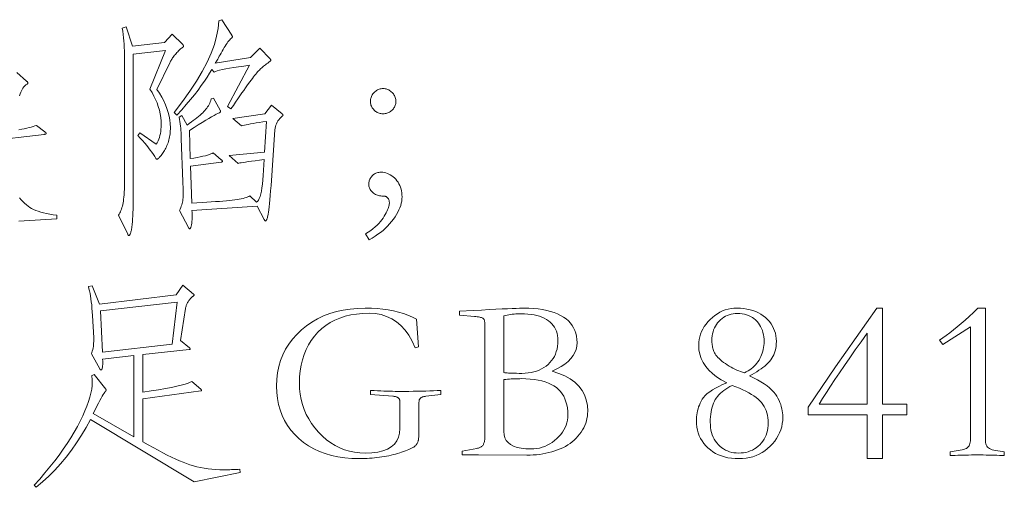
# Model space of a CAD drawing. Extents: x 0 to 1189, y 0 to 841.
# Tile 21 of 129: x 62 to 84, y 75 to 86. Entities that reach past the tile are written whole.
import ezdxf

# ---------------------------------------------------------------- set-up
doc = ezdxf.new("R2010")
doc.units = 0

msp = doc.modelspace()

# ---------------------------------------------------------------- linework, layer by layer
at = {"color": 7, "lineweight": 13}
for points in [[(65.406, 85.511), (65.644, 85.268), (65.648, 85.264), (65.652, 85.26), (65.655, 85.256), (65.658, 85.252), (65.66, 85.249), (65.662, 85.245), (65.663, 85.242), (65.664, 85.239), (65.665, 85.236), (65.665, 85.233), (65.665, 85.231), (65.665, 85.228), (65.664, 85.226), (65.663, 85.223), (65.661, 85.221), (65.659, 85.219), (65.657, 85.216), (65.655, 85.214), (65.652, 85.212), (65.649, 85.21), (65.632, 85.198), (65.615, 85.185), (65.598, 85.171), (65.581, 85.156), (65.564, 85.14), (65.547, 85.123), (65.53, 85.105), (65.512, 85.086), (65.495, 85.067), (65.478, 85.046), (65.461, 85.025), (65.445, 85.004), (65.43, 84.984), (65.415, 84.964), (65.402, 84.944), (65.389, 84.925), (65.378, 84.906), (65.367, 84.887), (65.357, 84.869), (65.348, 84.851), (65.053, 84.244), (65.112, 84.157), (65.165, 84.07), (65.212, 83.983), (65.252, 83.896), (65.286, 83.809), (65.314, 83.722), (65.336, 83.635), (65.352, 83.548), (65.361, 83.46), (65.364, 83.373), (65.364, 83.336), (65.362, 83.3), (65.359, 83.264), (65.355, 83.229), (65.35, 83.194), (65.344, 83.159), (65.337, 83.126), (65.329, 83.092), (65.319, 83.059), (65.309, 83.027), (65.297, 82.995), (65.285, 82.964), (65.273, 82.935), (65.259, 82.906), (65.245, 82.879), (65.231, 82.853), (65.216, 82.827), (65.2, 82.803), (65.183, 82.78), (65.166, 82.758), (65.15, 82.737), (65.134, 82.719), (65.12, 82.702), (65.108, 82.688), (65.096, 82.676), (65.086, 82.667), (65.078, 82.659), (65.071, 82.654), (65.065, 82.65), (65.061, 82.649), (65.057, 82.65), (65.054, 82.65), (65.05, 82.651), (65.047, 82.653), (65.044, 82.655), (65.041, 82.657), (65.039, 82.66), (65.036, 82.663), (65.034, 82.666), (65.032, 82.67), (65.005, 82.716), (64.975, 82.762), (64.941, 82.811), (64.905, 82.86), (64.865, 82.912), (64.823, 82.965), (64.777, 83.02), (64.728, 83.076), (64.675, 83.134), (64.62, 83.193), (64.667, 83.251), (65.042, 82.992), (65.063, 83.029), (65.082, 83.068), (65.099, 83.108), (65.113, 83.15), (65.125, 83.193), (65.135, 83.238), (65.143, 83.285), (65.149, 83.334), (65.152, 83.384), (65.153, 83.436), (65.151, 83.522), (65.143, 83.607), (65.13, 83.691), (65.112, 83.774), (65.088, 83.856), (65.06, 83.936), (65.026, 84.016), (64.988, 84.095), (64.944, 84.172), (64.894, 84.249), (65.248, 85.136), (64.514, 85.051), (64.514, 81.826), (64.514, 81.754), (64.514, 81.685), (64.513, 81.619), (64.512, 81.557), (64.51, 81.498), (64.509, 81.442), (64.507, 81.39), (64.504, 81.341), (64.501, 81.295), (64.498, 81.253), (64.495, 81.214), (64.492, 81.177), (64.488, 81.143), (64.485, 81.112), (64.481, 81.083), (64.477, 81.057), (64.472, 81.033), (64.468, 81.012), (64.464, 80.994), (64.459, 80.979), (64.454, 80.965), (64.45, 80.953), (64.445, 80.942), (64.441, 80.933), (64.437, 80.925), (64.433, 80.919), (64.43, 80.914), (64.426, 80.91), (64.423, 80.908), (64.419, 80.907), (64.416, 80.908), (64.413, 80.909), (64.41, 80.91), (64.407, 80.912), (64.403, 80.915), (64.4, 80.919), (64.397, 80.923), (64.394, 80.928), (64.391, 80.933), (64.388, 80.939), (64.176, 81.372), (64.193, 81.397), (64.208, 81.424), (64.222, 81.452), (64.235, 81.482), (64.247, 81.514), (64.258, 81.547), (64.268, 81.582), (64.276, 81.618), (64.284, 81.657), (64.29, 81.696), (64.295, 81.74), (64.3, 81.788), (64.305, 81.841), (64.309, 81.9), (64.312, 81.964), (64.314, 82.033), (64.316, 82.106), (64.318, 82.186), (64.319, 82.27), (64.319, 82.359), (64.319, 84.898), (64.318, 84.975), (64.317, 85.051), (64.314, 85.128), (64.311, 85.203), (64.306, 85.278), (64.3, 85.353), (64.293, 85.427), (64.285, 85.501), (64.276, 85.575), (64.266, 85.648), (64.356, 85.674), (64.498, 85.236), (65.227, 85.315)], [(67.407, 85.189), (67.64, 84.946), (67.643, 84.943), (67.645, 84.939), (67.648, 84.936), (67.65, 84.933), (67.651, 84.93), (67.653, 84.927), (67.654, 84.924), (67.655, 84.92), (67.655, 84.917), (67.655, 84.914), (67.655, 84.911), (67.655, 84.908), (67.654, 84.905), (67.653, 84.902), (67.651, 84.9), (67.65, 84.897), (67.648, 84.894), (67.645, 84.892), (67.643, 84.89), (67.64, 84.888), (67.612, 84.868), (67.585, 84.848), (67.559, 84.829), (67.535, 84.81), (67.512, 84.792), (67.489, 84.774), (67.468, 84.756), (67.449, 84.739), (67.43, 84.722), (67.413, 84.706), (67.395, 84.688), (67.376, 84.668), (67.356, 84.645), (67.334, 84.621), (67.312, 84.593), (67.287, 84.564), (67.262, 84.531), (67.235, 84.497), (67.207, 84.46), (67.178, 84.42), (67.146, 84.378), (67.112, 84.331), (67.076, 84.279), (67.037, 84.224), (66.995, 84.164), (66.951, 84.1), (66.904, 84.031), (66.854, 83.958), (66.802, 83.881), (66.747, 83.8), (66.668, 83.858), (67.17, 84.798), (67.039, 84.78), (66.919, 84.763), (66.811, 84.746), (66.714, 84.729), (66.627, 84.713), (66.552, 84.698), (66.488, 84.683), (66.435, 84.668), (66.393, 84.653), (66.362, 84.64), (66.309, 84.703), (66.259, 84.616), (66.203, 84.526), (66.14, 84.431), (66.07, 84.333), (65.994, 84.23), (65.911, 84.124), (65.821, 84.013), (65.725, 83.899), (65.622, 83.78), (65.512, 83.658), (65.449, 83.721), (65.639, 83.967), (65.809, 84.205), (65.959, 84.435), (66.091, 84.656), (66.202, 84.869), (66.294, 85.074), (66.367, 85.271), (66.42, 85.459), (66.454, 85.639), (66.468, 85.811), (66.541, 85.838), (66.763, 85.484), (66.766, 85.48), (66.769, 85.476), (66.771, 85.472), (66.773, 85.469), (66.775, 85.465), (66.777, 85.462), (66.778, 85.458), (66.778, 85.455), (66.779, 85.453), (66.779, 85.45), (66.779, 85.447), (66.778, 85.444), (66.777, 85.441), (66.776, 85.438), (66.774, 85.435), (66.771, 85.431), (66.769, 85.427), (66.766, 85.424), (66.762, 85.42), (66.758, 85.416), (66.739, 85.398), (66.719, 85.378), (66.699, 85.355), (66.678, 85.33), (66.657, 85.301), (66.635, 85.27), (66.613, 85.236), (66.591, 85.199), (66.568, 85.16), (66.544, 85.117), (66.521, 85.075), (66.5, 85.036), (66.48, 85.001), (66.462, 84.969), (66.446, 84.94), (66.431, 84.914), (66.418, 84.892), (66.406, 84.873), (66.397, 84.858), (66.388, 84.845), (67.191, 84.977)], [(70.221, 84.265), (70.244, 84.264), (70.266, 84.261), (70.288, 84.257), (70.309, 84.251), (70.33, 84.243), (70.35, 84.233), (70.369, 84.222), (70.388, 84.209), (70.406, 84.194), (70.424, 84.178), (70.441, 84.16), (70.456, 84.141), (70.469, 84.122), (70.48, 84.103), (70.49, 84.083), (70.497, 84.062), (70.503, 84.04), (70.508, 84.018), (70.51, 83.995), (70.511, 83.972), (70.51, 83.948), (70.508, 83.926), (70.503, 83.904), (70.497, 83.883), (70.49, 83.862), (70.48, 83.842), (70.469, 83.824), (70.456, 83.805), (70.441, 83.788), (70.424, 83.771), (70.406, 83.756), (70.388, 83.742), (70.369, 83.729), (70.349, 83.719), (70.329, 83.71), (70.308, 83.702), (70.287, 83.697), (70.265, 83.693), (70.242, 83.69), (70.218, 83.689), (70.195, 83.69), (70.172, 83.693), (70.15, 83.697), (70.129, 83.703), (70.108, 83.71), (70.088, 83.72), (70.069, 83.731), (70.05, 83.743), (70.032, 83.758), (70.015, 83.774), (69.999, 83.791), (69.985, 83.809), (69.972, 83.827), (69.961, 83.846), (69.952, 83.866), (69.944, 83.887), (69.938, 83.908), (69.934, 83.929), (69.931, 83.951), (69.931, 83.974), (69.931, 83.997), (69.934, 84.02), (69.938, 84.041), (69.945, 84.063), (69.952, 84.083), (69.962, 84.103), (69.973, 84.123), (69.986, 84.142), (70.001, 84.16), (70.018, 84.178), (70.035, 84.194), (70.054, 84.209), (70.073, 84.222), (70.092, 84.233), (70.112, 84.243), (70.133, 84.251), (70.154, 84.257), (70.176, 84.261), (70.198, 84.264)], [(67.671, 83.885), (67.914, 83.684), (67.918, 83.681), (67.922, 83.678), (67.925, 83.675), (67.928, 83.672), (67.93, 83.669), (67.932, 83.667), (67.933, 83.664), (67.934, 83.662), (67.935, 83.66), (67.935, 83.658), (67.935, 83.655), (67.934, 83.653), (67.933, 83.651), (67.932, 83.648), (67.93, 83.646), (67.928, 83.643), (67.925, 83.64), (67.922, 83.637), (67.918, 83.634), (67.914, 83.631), (67.886, 83.607), (67.86, 83.582), (67.837, 83.554), (67.817, 83.526), (67.799, 83.495), (67.784, 83.463), (67.772, 83.43), (67.762, 83.395), (67.755, 83.358), (67.75, 83.32), (67.661, 82.048), (67.651, 81.929), (67.642, 81.821), (67.634, 81.724), (67.626, 81.637), (67.618, 81.561), (67.61, 81.494), (67.603, 81.439), (67.596, 81.394), (67.59, 81.359), (67.584, 81.335), (67.578, 81.317), (67.573, 81.301), (67.568, 81.286), (67.563, 81.274), (67.558, 81.264), (67.554, 81.255), (67.55, 81.248), (67.546, 81.244), (67.543, 81.241), (67.539, 81.24), (67.536, 81.24), (67.533, 81.241), (67.53, 81.243), (67.527, 81.245), (67.523, 81.248), (67.52, 81.251), (67.517, 81.255), (67.514, 81.26), (67.511, 81.265), (67.508, 81.271), (67.344, 81.578), (65.855, 81.483), (65.857, 81.433), (65.858, 81.386), (65.859, 81.343), (65.859, 81.304), (65.858, 81.268), (65.856, 81.236), (65.854, 81.207), (65.852, 81.182), (65.849, 81.16), (65.845, 81.142), (65.84, 81.127), (65.836, 81.113), (65.832, 81.1), (65.829, 81.09), (65.825, 81.081), (65.821, 81.073), (65.818, 81.068), (65.814, 81.064), (65.811, 81.061), (65.808, 81.06), (65.805, 81.061), (65.801, 81.062), (65.798, 81.063), (65.795, 81.065), (65.792, 81.068), (65.789, 81.072), (65.786, 81.076), (65.782, 81.081), (65.779, 81.086), (65.776, 81.092), (65.57, 81.483), (65.586, 81.514), (65.601, 81.546), (65.613, 81.578), (65.624, 81.609), (65.633, 81.641), (65.641, 81.673), (65.647, 81.704), (65.651, 81.736), (65.654, 81.768), (65.655, 81.799), (65.655, 81.831), (65.654, 81.864), (65.654, 81.897), (65.654, 81.93), (65.653, 81.964), (65.653, 81.999), (65.652, 82.034), (65.651, 82.07), (65.65, 82.106), (65.649, 82.143), (65.612, 83.119), (65.612, 83.165), (65.61, 83.212), (65.608, 83.259), (65.605, 83.308), (65.6, 83.357), (65.595, 83.407), (65.589, 83.458), (65.582, 83.509), (65.574, 83.562), (65.565, 83.615), (65.623, 83.647), (65.744, 83.431), (65.795, 83.467), (65.842, 83.502), (65.887, 83.536), (65.93, 83.569), (65.969, 83.6), (66.006, 83.63), (66.041, 83.66), (66.072, 83.687), (66.101, 83.714), (66.127, 83.739), (66.151, 83.765), (66.173, 83.791), (66.194, 83.817), (66.213, 83.845), (66.231, 83.873), (66.246, 83.903), (66.261, 83.933), (66.273, 83.963), (66.284, 83.995), (66.293, 84.027), (66.351, 84.048), (66.499, 83.774), (66.501, 83.77), (66.503, 83.766), (66.505, 83.762), (66.506, 83.758), (66.507, 83.755), (66.508, 83.751), (66.509, 83.748), (66.509, 83.745), (66.51, 83.742), (66.51, 83.739), (66.509, 83.737), (66.509, 83.734), (66.507, 83.731), (66.505, 83.728), (66.502, 83.726), (66.498, 83.723), (66.494, 83.72), (66.49, 83.717), (66.484, 83.714), (66.478, 83.71), (66.448, 83.697), (66.409, 83.677), (66.361, 83.652), (66.306, 83.621), (66.242, 83.584), (66.17, 83.541), (66.089, 83.492), (66, 83.437), (65.903, 83.376), (65.797, 83.309), (65.818, 82.665), (65.9, 82.679), (65.976, 82.692), (66.045, 82.706), (66.107, 82.719), (66.163, 82.732), (66.212, 82.746), (66.254, 82.759), (66.29, 82.772), (66.319, 82.784), (66.341, 82.797), (66.526, 82.639), (66.532, 82.634), (66.537, 82.629), (66.542, 82.624), (66.546, 82.62), (66.549, 82.616), (66.552, 82.613), (66.554, 82.61), (66.556, 82.607), (66.557, 82.604), (66.557, 82.602), (66.557, 82.6), (66.556, 82.598), (66.554, 82.596), (66.552, 82.594), (66.549, 82.593), (66.546, 82.591), (66.542, 82.59), (66.537, 82.588), (66.532, 82.587), (66.526, 82.586), (65.824, 82.491), (65.85, 81.646), (65.971, 81.654), (66.086, 81.661), (66.195, 81.668), (66.297, 81.675), (66.392, 81.682), (66.482, 81.689), (66.564, 81.695), (66.641, 81.702), (66.71, 81.709), (66.774, 81.715), (66.832, 81.722), (66.886, 81.729), (66.937, 81.737), (66.983, 81.746), (67.026, 81.756), (67.065, 81.766), (67.099, 81.777), (67.13, 81.789), (67.157, 81.802), (67.18, 81.815), (67.328, 81.667), (67.351, 81.687), (67.373, 81.716), (67.393, 81.754), (67.411, 81.801), (67.427, 81.857), (67.441, 81.923), (67.454, 81.999), (67.465, 82.083), (67.474, 82.177), (67.481, 82.28), (67.502, 82.644), (67.397, 82.631), (67.301, 82.618), (67.216, 82.607), (67.142, 82.597), (67.077, 82.587), (67.023, 82.579), (66.98, 82.571), (66.946, 82.565), (66.924, 82.559), (66.911, 82.554), (66.705, 82.734), (67.513, 82.813), (67.555, 83.515), (67.471, 83.503), (67.392, 83.491), (67.32, 83.479), (67.254, 83.468), (67.195, 83.457), (67.141, 83.447), (67.094, 83.437), (67.053, 83.427), (67.019, 83.418), (66.99, 83.41), (66.79, 83.584), (67.523, 83.684)], [(69.82, 80.944), (69.88, 80.984), (69.937, 81.025), (69.989, 81.065), (70.038, 81.105), (70.082, 81.145), (70.123, 81.186), (70.16, 81.226), (70.193, 81.267), (70.222, 81.307), (70.247, 81.348), (70.269, 81.388), (70.289, 81.425), (70.307, 81.46), (70.322, 81.493), (70.334, 81.524), (70.345, 81.552), (70.353, 81.578), (70.359, 81.602), (70.362, 81.624), (70.363, 81.644), (70.363, 81.662), (70.362, 81.678), (70.36, 81.694), (70.357, 81.709), (70.354, 81.722), (70.349, 81.735), (70.344, 81.746), (70.338, 81.756), (70.331, 81.765), (70.324, 81.773), (70.316, 81.78), (70.307, 81.786), (70.298, 81.792), (70.288, 81.797), (70.278, 81.801), (70.268, 81.804), (70.257, 81.807), (70.245, 81.808), (70.233, 81.81), (70.221, 81.81), (70.193, 81.811), (70.166, 81.813), (70.14, 81.817), (70.115, 81.823), (70.091, 81.83), (70.068, 81.838), (70.046, 81.849), (70.025, 81.861), (70.005, 81.874), (69.986, 81.889), (69.968, 81.905), (69.953, 81.922), (69.939, 81.939), (69.927, 81.957), (69.917, 81.976), (69.908, 81.995), (69.902, 82.014), (69.897, 82.034), (69.895, 82.055), (69.894, 82.077), (69.894, 82.098), (69.897, 82.119), (69.9, 82.139), (69.905, 82.159), (69.912, 82.179), (69.92, 82.198), (69.93, 82.216), (69.941, 82.234), (69.954, 82.252), (69.968, 82.269), (69.983, 82.285), (69.999, 82.3), (70.017, 82.312), (70.036, 82.323), (70.056, 82.333), (70.077, 82.34), (70.1, 82.346), (70.123, 82.35), (70.148, 82.353), (70.173, 82.354), (70.211, 82.352), (70.248, 82.347), (70.283, 82.339), (70.318, 82.328), (70.352, 82.313), (70.385, 82.296), (70.418, 82.275), (70.449, 82.251), (70.479, 82.223), (70.509, 82.193), (70.536, 82.16), (70.561, 82.125), (70.583, 82.089), (70.602, 82.051), (70.618, 82.012), (70.631, 81.971), (70.641, 81.928), (70.648, 81.884), (70.652, 81.839), (70.654, 81.791), (70.652, 81.743), (70.646, 81.694), (70.636, 81.645), (70.622, 81.594), (70.604, 81.543), (70.583, 81.492), (70.557, 81.44), (70.527, 81.387), (70.493, 81.333), (70.456, 81.279), (70.415, 81.226), (70.37, 81.174), (70.323, 81.123), (70.273, 81.074), (70.219, 81.027), (70.162, 80.981), (70.102, 80.936), (70.039, 80.893), (69.973, 80.852), (69.904, 80.812)], [(66.959, 75.496), (65.908, 75.28), (63.538, 76.71), (63.437, 76.525), (63.331, 76.346), (63.22, 76.174), (63.104, 76.008), (62.982, 75.85), (62.855, 75.698), (62.724, 75.553), (62.587, 75.415), (62.444, 75.283), (62.297, 75.158), (62.255, 75.206), (62.381, 75.347), (62.5, 75.486), (62.614, 75.624), (62.722, 75.76), (62.823, 75.895), (62.918, 76.028), (63.008, 76.16), (63.091, 76.29), (63.168, 76.419), (63.239, 76.547), (63.304, 76.671), (63.362, 76.79), (63.413, 76.905), (63.457, 77.014), (63.495, 77.118), (63.525, 77.218), (63.549, 77.312), (63.566, 77.402), (63.577, 77.486), (63.58, 77.566), (63.58, 77.581), (63.579, 77.596), (63.579, 77.611), (63.577, 77.626), (63.576, 77.64), (63.574, 77.653), (63.572, 77.666), (63.57, 77.679), (63.567, 77.691), (63.564, 77.703), (63.622, 77.735), (63.886, 77.402), (63.888, 77.4), (63.89, 77.398), (63.892, 77.395), (63.893, 77.393), (63.894, 77.391), (63.895, 77.388), (63.896, 77.386), (63.896, 77.383), (63.897, 77.381), (63.897, 77.378), (63.896, 77.375), (63.896, 77.373), (63.895, 77.37), (63.893, 77.366), (63.891, 77.363), (63.889, 77.36), (63.886, 77.356), (63.883, 77.352), (63.88, 77.348), (63.876, 77.344), (63.864, 77.33), (63.849, 77.309), (63.831, 77.279), (63.809, 77.241), (63.783, 77.195), (63.754, 77.141), (63.721, 77.078), (63.685, 77.008), (63.645, 76.929), (63.601, 76.842), (64.53, 76.314), (64.53, 78.167), (63.817, 78.088), (63.819, 78.041), (63.819, 77.999), (63.819, 77.962), (63.817, 77.929), (63.814, 77.902), (63.809, 77.88), (63.804, 77.862), (63.797, 77.85), (63.789, 77.843), (63.781, 77.84), (63.777, 77.84), (63.774, 77.841), (63.772, 77.842), (63.769, 77.843), (63.766, 77.845), (63.763, 77.848), (63.761, 77.85), (63.759, 77.854), (63.756, 77.857), (63.754, 77.861), (63.559, 78.204), (63.571, 78.237), (63.581, 78.27), (63.59, 78.304), (63.598, 78.34), (63.604, 78.376), (63.608, 78.413), (63.611, 78.452), (63.613, 78.492), (63.613, 78.532), (63.612, 78.574), (63.585, 79.081), (63.58, 79.166), (63.573, 79.247), (63.566, 79.324), (63.557, 79.397), (63.548, 79.465), (63.538, 79.529), (63.528, 79.588), (63.516, 79.643), (63.504, 79.694), (63.49, 79.741), (63.575, 79.762), (63.744, 79.339), (65.496, 79.556), (65.644, 79.778), (65.892, 79.572), (65.895, 79.57), (65.898, 79.567), (65.9, 79.565), (65.902, 79.563), (65.904, 79.561), (65.905, 79.559), (65.907, 79.557), (65.907, 79.555), (65.908, 79.553), (65.908, 79.551), (65.908, 79.548), (65.906, 79.546), (65.904, 79.543), (65.902, 79.54), (65.898, 79.536), (65.894, 79.532), (65.889, 79.528), (65.883, 79.523), (65.876, 79.519), (65.868, 79.514), (65.86, 79.508), (65.852, 79.501), (65.843, 79.493), (65.835, 79.484), (65.826, 79.474), (65.816, 79.463), (65.807, 79.451), (65.797, 79.438), (65.786, 79.423), (65.776, 79.408), (65.766, 79.392), (65.756, 79.376), (65.748, 79.36), (65.74, 79.343), (65.732, 79.326), (65.726, 79.309), (65.72, 79.292), (65.715, 79.275), (65.711, 79.257), (65.707, 79.239), (65.597, 78.511), (65.797, 78.347), (65.801, 78.343), (65.805, 78.339), (65.808, 78.335), (65.811, 78.332), (65.813, 78.329), (65.815, 78.326), (65.816, 78.324), (65.817, 78.322), (65.818, 78.32), (65.818, 78.318), (65.818, 78.316), (65.817, 78.315), (65.816, 78.313), (65.814, 78.312), (65.812, 78.311), (65.809, 78.309), (65.805, 78.308), (65.801, 78.307), (65.797, 78.306), (65.792, 78.305), (64.731, 78.189), (64.731, 77.328), (64.922, 77.358), (65.095, 77.387), (65.251, 77.415), (65.389, 77.441), (65.509, 77.467), (65.613, 77.491), (65.698, 77.514), (65.766, 77.536), (65.817, 77.557), (65.85, 77.576), (66.061, 77.397), (66.064, 77.394), (66.067, 77.391), (66.069, 77.388), (66.071, 77.385), (66.073, 77.382), (66.074, 77.38), (66.076, 77.377), (66.076, 77.375), (66.077, 77.372), (66.077, 77.37), (66.077, 77.368), (66.076, 77.366), (66.076, 77.365), (66.074, 77.364), (66.073, 77.362), (66.071, 77.361), (66.069, 77.361), (66.067, 77.36), (66.064, 77.36), (66.061, 77.36), (64.731, 77.18), (64.731, 76.198), (64.853, 76.129), (64.97, 76.064), (65.083, 76.003), (65.19, 75.946), (65.293, 75.894), (65.391, 75.846), (65.484, 75.803), (65.572, 75.764), (65.655, 75.73), (65.734, 75.699), (65.811, 75.673), (65.89, 75.649), (65.97, 75.628), (66.053, 75.61), (66.138, 75.595), (66.224, 75.582), (66.312, 75.572), (66.403, 75.565), (66.495, 75.561), (66.589, 75.56), (66.621, 75.56), (66.654, 75.56), (66.688, 75.561), (66.722, 75.561), (66.758, 75.562), (66.794, 75.563), (66.831, 75.565), (66.869, 75.566), (66.908, 75.568), (66.948, 75.57)], [(65.517, 79.387), (63.765, 79.186), (63.812, 78.241), (65.401, 78.431)], [(71.541, 77.275), (71.198, 77.238), (71.18, 77.236), (71.164, 77.233), (71.149, 77.23), (71.135, 77.226), (71.122, 77.222), (71.11, 77.218), (71.099, 77.213), (71.089, 77.208), (71.081, 77.202), (71.074, 77.196), (71.067, 77.189), (71.061, 77.182), (71.056, 77.173), (71.052, 77.164), (71.048, 77.154), (71.045, 77.143), (71.042, 77.131), (71.041, 77.118), (71.04, 77.105), (71.039, 77.09), (71.039, 76.505), (71.039, 76.469), (71.039, 76.435), (71.038, 76.404), (71.038, 76.375), (71.037, 76.349), (71.035, 76.325), (71.034, 76.303), (71.032, 76.283), (71.031, 76.266), (71.029, 76.251), (71.026, 76.238), (71.023, 76.224), (71.02, 76.211), (71.016, 76.198), (71.011, 76.186), (71.006, 76.174), (71, 76.162), (70.993, 76.15), (70.986, 76.138), (70.979, 76.127), (70.969, 76.116), (70.956, 76.104), (70.94, 76.091), (70.92, 76.078), (70.897, 76.065), (70.87, 76.051), (70.84, 76.037), (70.807, 76.021), (70.77, 76.006), (70.73, 75.99), (70.688, 75.974), (70.644, 75.958), (70.599, 75.944), (70.553, 75.93), (70.505, 75.917), (70.456, 75.904), (70.406, 75.892), (70.355, 75.881), (70.302, 75.87), (70.247, 75.86), (70.192, 75.851), (70.137, 75.843), (70.081, 75.836), (70.024, 75.83), (69.968, 75.825), (69.91, 75.821), (69.853, 75.817), (69.795, 75.815), (69.736, 75.813), (69.677, 75.813), (69.508, 75.818), (69.345, 75.831), (69.19, 75.854), (69.041, 75.886), (68.9, 75.928), (68.766, 75.978), (68.638, 76.038), (68.518, 76.107), (68.405, 76.185), (68.299, 76.272), (68.202, 76.367), (68.115, 76.467), (68.038, 76.573), (67.972, 76.684), (67.915, 76.801), (67.869, 76.924), (67.833, 77.052), (67.808, 77.186), (67.792, 77.326), (67.787, 77.471), (67.793, 77.625), (67.81, 77.774), (67.838, 77.916), (67.878, 78.053), (67.929, 78.185), (67.992, 78.31), (68.065, 78.43), (68.151, 78.543), (68.247, 78.651), (68.355, 78.753), (68.472, 78.848), (68.595, 78.932), (68.725, 79.006), (68.861, 79.071), (69.003, 79.126), (69.153, 79.17), (69.308, 79.205), (69.471, 79.23), (69.639, 79.245), (69.814, 79.25), (69.953, 79.247), (70.086, 79.239), (70.215, 79.227), (70.339, 79.209), (70.459, 79.186), (70.573, 79.158), (70.684, 79.125), (70.789, 79.087), (70.89, 79.044), (70.986, 78.996), (71.029, 78.363), (70.955, 78.347), (70.885, 78.496), (70.808, 78.63), (70.722, 78.748), (70.629, 78.85), (70.527, 78.937), (70.418, 79.008), (70.3, 79.063), (70.174, 79.102), (70.041, 79.126), (69.899, 79.133), (69.753, 79.129), (69.614, 79.116), (69.481, 79.095), (69.355, 79.064), (69.235, 79.025), (69.122, 78.978), (69.015, 78.921), (68.914, 78.856), (68.82, 78.783), (68.732, 78.701), (68.652, 78.611), (68.58, 78.515), (68.517, 78.414), (68.462, 78.306), (68.416, 78.192), (68.378, 78.073), (68.348, 77.947), (68.327, 77.815), (68.314, 77.678), (68.31, 77.534), (68.314, 77.408), (68.327, 77.285), (68.349, 77.165), (68.38, 77.049), (68.419, 76.935), (68.467, 76.825), (68.523, 76.719), (68.589, 76.615), (68.663, 76.515), (68.745, 76.417), (68.835, 76.327), (68.928, 76.245), (69.025, 76.174), (69.126, 76.112), (69.23, 76.059), (69.339, 76.016), (69.452, 75.983), (69.569, 75.959), (69.69, 75.944), (69.814, 75.94), (69.965, 75.945), (70.1, 75.962), (70.218, 75.991), (70.321, 76.03), (70.408, 76.081), (70.48, 76.143), (70.535, 76.216), (70.575, 76.301), (70.598, 76.397), (70.606, 76.505), (70.606, 77.09), (70.606, 77.106), (70.605, 77.12), (70.603, 77.134), (70.6, 77.146), (70.596, 77.158), (70.592, 77.168), (70.587, 77.178), (70.581, 77.187), (70.574, 77.195), (70.567, 77.201), (70.558, 77.207), (70.549, 77.213), (70.539, 77.218), (70.528, 77.222), (70.516, 77.226), (70.503, 77.23), (70.489, 77.233), (70.475, 77.235), (70.459, 77.237), (70.443, 77.238), (69.936, 77.275), (69.936, 77.37), (70.016, 77.366), (70.093, 77.363), (70.167, 77.36), (70.238, 77.357), (70.307, 77.354), (70.372, 77.353), (70.435, 77.351), (70.495, 77.35), (70.552, 77.349), (70.606, 77.349), (70.71, 77.349), (70.811, 77.35), (70.91, 77.351), (71.007, 77.353), (71.101, 77.354), (71.194, 77.357), (71.284, 77.36), (71.372, 77.363), (71.457, 77.366), (71.541, 77.37)], [(71.963, 79.091), (71.963, 79.181), (72.275, 79.197), (72.465, 79.207), (72.639, 79.216), (72.796, 79.224), (72.937, 79.231), (73.061, 79.236), (73.169, 79.241), (73.26, 79.245), (73.335, 79.248), (73.394, 79.249), (73.436, 79.25), (73.551, 79.248), (73.661, 79.241), (73.765, 79.231), (73.864, 79.217), (73.957, 79.199), (74.045, 79.176), (74.127, 79.15), (74.203, 79.12), (74.274, 79.085), (74.339, 79.046), (74.398, 79.004), (74.451, 78.958), (74.497, 78.909), (74.538, 78.855), (74.572, 78.799), (74.6, 78.739), (74.622, 78.675), (74.638, 78.608), (74.647, 78.537), (74.65, 78.463), (74.644, 78.384), (74.627, 78.308), (74.599, 78.236), (74.559, 78.166), (74.508, 78.099), (74.445, 78.035), (74.371, 77.974), (74.285, 77.916), (74.188, 77.861), (74.08, 77.808), (74.234, 77.759), (74.373, 77.701), (74.495, 77.633), (74.6, 77.556), (74.69, 77.469), (74.763, 77.373), (74.82, 77.268), (74.86, 77.153), (74.885, 77.029), (74.893, 76.895), (74.891, 76.839), (74.886, 76.783), (74.876, 76.728), (74.863, 76.674), (74.847, 76.621), (74.826, 76.569), (74.802, 76.518), (74.775, 76.468), (74.743, 76.418), (74.708, 76.37), (74.67, 76.323), (74.629, 76.279), (74.585, 76.237), (74.539, 76.197), (74.49, 76.16), (74.438, 76.125), (74.384, 76.093), (74.326, 76.063), (74.267, 76.036), (74.204, 76.011), (74.139, 75.988), (74.074, 75.968), (74.006, 75.95), (73.938, 75.935), (73.868, 75.922), (73.797, 75.911), (73.725, 75.903), (73.651, 75.897), (73.576, 75.893), (73.499, 75.892), (72.401, 75.897), (72.026, 75.897), (72.026, 75.982), (72.359, 76.045), (72.378, 76.05), (72.397, 76.055), (72.414, 76.061), (72.43, 76.068), (72.445, 76.075), (72.458, 76.083), (72.471, 76.092), (72.482, 76.101), (72.492, 76.111), (72.502, 76.122), (72.51, 76.134), (72.517, 76.148), (72.523, 76.164), (72.529, 76.182), (72.533, 76.202), (72.537, 76.223), (72.54, 76.247), (72.542, 76.273), (72.543, 76.301), (72.544, 76.33), (72.544, 78.885), (72.543, 78.902), (72.543, 78.917), (72.541, 78.932), (72.539, 78.945), (72.536, 78.958), (72.533, 78.97), (72.53, 78.98), (72.525, 78.99), (72.52, 78.999), (72.515, 79.007), (72.507, 79.014), (72.497, 79.021), (72.484, 79.027), (72.467, 79.033), (72.448, 79.038), (72.426, 79.044), (72.4, 79.048), (72.372, 79.052), (72.341, 79.056), (72.306, 79.06)], [(78.066, 77.544), (77.944, 77.61), (77.836, 77.68), (77.74, 77.755), (77.657, 77.834), (77.587, 77.918), (77.529, 78.006), (77.484, 78.099), (77.452, 78.197), (77.433, 78.298), (77.427, 78.405), (77.429, 78.47), (77.437, 78.533), (77.45, 78.595), (77.469, 78.656), (77.492, 78.715), (77.521, 78.773), (77.555, 78.83), (77.594, 78.885), (77.639, 78.939), (77.688, 78.991), (77.741, 79.04), (77.796, 79.084), (77.853, 79.123), (77.912, 79.156), (77.973, 79.185), (78.035, 79.208), (78.099, 79.226), (78.165, 79.239), (78.233, 79.247), (78.303, 79.25), (78.382, 79.247), (78.458, 79.241), (78.53, 79.23), (78.6, 79.215), (78.666, 79.196), (78.73, 79.172), (78.79, 79.144), (78.847, 79.111), (78.901, 79.074), (78.952, 79.033), (79, 78.989), (79.042, 78.942), (79.079, 78.893), (79.111, 78.842), (79.139, 78.789), (79.161, 78.734), (79.178, 78.676), (79.191, 78.616), (79.198, 78.554), (79.201, 78.489), (79.199, 78.434), (79.194, 78.38), (79.186, 78.328), (79.175, 78.279), (79.161, 78.232), (79.144, 78.187), (79.123, 78.145), (79.099, 78.104), (79.072, 78.066), (79.042, 78.03), (79.009, 77.996), (78.973, 77.962), (78.935, 77.928), (78.894, 77.895), (78.85, 77.863), (78.803, 77.831), (78.753, 77.799), (78.701, 77.768), (78.646, 77.738), (78.588, 77.708), (78.682, 77.662), (78.769, 77.615), (78.848, 77.568), (78.921, 77.521), (78.987, 77.475), (79.046, 77.428), (79.097, 77.38), (79.142, 77.333), (79.18, 77.286), (79.211, 77.238), (79.237, 77.191), (79.261, 77.143), (79.281, 77.096), (79.299, 77.048), (79.314, 77.001), (79.326, 76.953), (79.336, 76.906), (79.343, 76.858), (79.347, 76.811), (79.348, 76.763), (79.346, 76.687), (79.337, 76.613), (79.323, 76.541), (79.302, 76.471), (79.276, 76.404), (79.245, 76.338), (79.207, 76.274), (79.164, 76.212), (79.115, 76.153), (79.061, 76.095), (79.002, 76.042), (78.94, 75.994), (78.875, 75.951), (78.808, 75.915), (78.738, 75.884), (78.665, 75.858), (78.589, 75.838), (78.511, 75.824), (78.43, 75.816), (78.345, 75.813), (78.259, 75.815), (78.175, 75.823), (78.095, 75.835), (78.019, 75.852), (77.947, 75.874), (77.878, 75.901), (77.813, 75.933), (77.751, 75.97), (77.693, 76.012), (77.638, 76.058), (77.588, 76.109), (77.543, 76.162), (77.503, 76.217), (77.469, 76.276), (77.44, 76.336), (77.416, 76.4), (77.398, 76.465), (77.385, 76.534), (77.377, 76.605), (77.374, 76.679), (77.375, 76.724), (77.378, 76.769), (77.384, 76.814), (77.391, 76.859), (77.4, 76.904), (77.412, 76.948), (77.426, 76.993), (77.442, 77.037), (77.46, 77.081), (77.48, 77.125), (77.505, 77.168), (77.537, 77.212), (77.577, 77.255), (77.624, 77.297), (77.679, 77.339), (77.741, 77.381), (77.811, 77.422), (77.888, 77.464), (77.973, 77.504)], [(81.497, 79.25), (81.624, 79.25), (81.624, 77.059), (82.183, 77.059), (82.183, 76.816), (81.624, 76.816), (81.624, 75.813), (81.275, 75.813), (81.275, 76.816), (79.924, 76.816), (79.924, 76.99), (80.552, 77.909)], [(84.406, 75.882), (84.35, 75.885), (84.293, 75.887), (84.235, 75.89), (84.175, 75.892), (84.114, 75.893), (84.052, 75.895), (83.988, 75.896), (83.923, 75.897), (83.856, 75.897), (83.788, 75.897), (83.72, 75.897), (83.654, 75.897), (83.588, 75.896), (83.525, 75.895), (83.462, 75.893), (83.401, 75.892), (83.341, 75.89), (83.283, 75.887), (83.226, 75.885), (83.17, 75.882), (83.17, 75.966), (83.445, 76.014), (83.48, 76.022), (83.511, 76.034), (83.539, 76.048), (83.563, 76.064), (83.584, 76.084), (83.6, 76.105), (83.613, 76.13), (83.622, 76.157), (83.628, 76.187), (83.63, 76.219), (83.63, 78.827), (83.002, 78.421), (82.928, 78.521), (83.002, 78.571), (83.079, 78.626), (83.159, 78.686), (83.243, 78.752), (83.329, 78.822), (83.418, 78.897), (83.51, 78.978), (83.605, 79.063), (83.703, 79.154), (83.804, 79.25), (83.978, 79.25), (83.978, 76.219), (83.98, 76.185), (83.986, 76.154), (83.995, 76.125), (84.008, 76.1), (84.024, 76.077), (84.045, 76.057), (84.069, 76.041), (84.096, 76.027), (84.128, 76.016), (84.163, 76.008), (84.406, 75.966)], [(72.977, 77.777), (72.997, 77.774), (73.022, 77.771), (73.051, 77.769), (73.086, 77.767), (73.124, 77.765), (73.168, 77.763), (73.216, 77.762), (73.269, 77.762), (73.326, 77.761), (73.388, 77.761), (73.462, 77.763), (73.532, 77.769), (73.6, 77.779), (73.664, 77.793), (73.726, 77.812), (73.784, 77.834), (73.839, 77.861), (73.892, 77.891), (73.941, 77.926), (73.988, 77.964), (74.03, 78.006), (74.068, 78.051), (74.102, 78.099), (74.131, 78.149), (74.156, 78.202), (74.176, 78.258), (74.192, 78.317), (74.203, 78.379), (74.21, 78.443), (74.212, 78.511), (74.21, 78.567), (74.203, 78.622), (74.192, 78.673), (74.177, 78.722), (74.158, 78.769), (74.134, 78.812), (74.106, 78.854), (74.073, 78.892), (74.037, 78.928), (73.995, 78.962), (73.95, 78.993), (73.901, 79.02), (73.849, 79.044), (73.792, 79.065), (73.732, 79.083), (73.667, 79.097), (73.599, 79.108), (73.528, 79.116), (73.452, 79.121), (73.373, 79.123), (73.332, 79.122), (73.291, 79.121), (73.25, 79.119), (73.21, 79.115), (73.171, 79.111), (73.131, 79.106), (73.092, 79.1), (73.053, 79.093), (73.015, 79.084), (72.977, 79.075)], [(78.472, 77.771), (78.514, 77.792), (78.555, 77.815), (78.593, 77.84), (78.629, 77.867), (78.663, 77.895), (78.696, 77.925), (78.726, 77.957), (78.754, 77.991), (78.78, 78.027), (78.805, 78.064), (78.827, 78.103), (78.846, 78.143), (78.864, 78.183), (78.879, 78.224), (78.892, 78.266), (78.902, 78.308), (78.91, 78.351), (78.916, 78.395), (78.92, 78.439), (78.921, 78.484), (78.919, 78.539), (78.914, 78.592), (78.906, 78.643), (78.895, 78.692), (78.881, 78.74), (78.863, 78.785), (78.842, 78.828), (78.818, 78.869), (78.79, 78.909), (78.76, 78.946), (78.726, 78.981), (78.69, 79.012), (78.652, 79.039), (78.611, 79.063), (78.568, 79.083), (78.522, 79.099), (78.474, 79.112), (78.423, 79.121), (78.37, 79.126), (78.314, 79.128), (78.263, 79.126), (78.214, 79.121), (78.167, 79.112), (78.122, 79.1), (78.079, 79.084), (78.038, 79.065), (77.998, 79.042), (77.961, 79.015), (77.925, 78.985), (77.891, 78.951), (77.86, 78.915), (77.832, 78.877), (77.808, 78.838), (77.787, 78.797), (77.769, 78.754), (77.754, 78.71), (77.742, 78.664), (77.734, 78.616), (77.729, 78.567), (77.728, 78.516), (77.728, 78.489), (77.73, 78.463), (77.732, 78.437), (77.735, 78.411), (77.74, 78.385), (77.745, 78.359), (77.751, 78.334), (77.758, 78.308), (77.766, 78.283), (77.775, 78.257), (77.786, 78.232), (77.801, 78.206), (77.819, 78.179), (77.84, 78.152), (77.864, 78.125), (77.892, 78.098), (77.923, 78.069), (77.958, 78.041), (77.995, 78.012), (78.037, 77.983), (78.079, 77.954), (78.122, 77.927), (78.166, 77.902), (78.209, 77.878), (78.252, 77.856), (78.296, 77.836), (78.34, 77.817), (78.384, 77.8), (78.428, 77.785)], [(81.275, 77.059), (81.275, 78.679), (81.135, 78.484), (81.002, 78.295), (80.875, 78.115), (80.755, 77.941), (80.642, 77.775), (80.535, 77.617), (80.436, 77.466), (80.343, 77.323), (80.257, 77.187), (80.177, 77.059)], [(72.977, 77.618), (72.977, 76.436), (72.983, 76.36), (73.001, 76.291), (73.032, 76.231), (73.075, 76.179), (73.131, 76.135), (73.199, 76.099), (73.279, 76.071), (73.372, 76.051), (73.477, 76.039), (73.594, 76.035), (73.661, 76.037), (73.726, 76.044), (73.789, 76.056), (73.851, 76.072), (73.911, 76.093), (73.969, 76.119), (74.026, 76.15), (74.081, 76.185), (74.134, 76.225), (74.186, 76.27), (74.234, 76.317), (74.277, 76.366), (74.315, 76.417), (74.348, 76.469), (74.376, 76.522), (74.398, 76.577), (74.416, 76.633), (74.429, 76.691), (74.436, 76.75), (74.439, 76.811), (74.436, 76.893), (74.428, 76.971), (74.415, 77.044), (74.397, 77.114), (74.374, 77.178), (74.345, 77.239), (74.311, 77.295), (74.272, 77.346), (74.227, 77.393), (74.178, 77.436), (74.123, 77.475), (74.062, 77.509), (73.996, 77.54), (73.924, 77.566), (73.847, 77.589), (73.764, 77.607), (73.676, 77.621), (73.582, 77.631), (73.483, 77.637), (73.378, 77.64), (73.341, 77.639), (73.303, 77.639), (73.264, 77.638), (73.225, 77.636), (73.185, 77.634), (73.145, 77.632), (73.104, 77.629), (73.062, 77.626), (73.02, 77.622)], [(78.192, 77.486), (78.14, 77.459), (78.091, 77.431), (78.045, 77.402), (78.001, 77.371), (77.961, 77.339), (77.924, 77.306), (77.89, 77.272), (77.86, 77.236), (77.832, 77.2), (77.807, 77.162), (77.785, 77.122), (77.765, 77.08), (77.748, 77.035), (77.733, 76.987), (77.72, 76.937), (77.709, 76.884), (77.701, 76.829), (77.695, 76.771), (77.692, 76.71), (77.691, 76.647), (77.693, 76.584), (77.698, 76.523), (77.707, 76.465), (77.72, 76.41), (77.737, 76.357), (77.757, 76.307), (77.781, 76.26), (77.809, 76.215), (77.84, 76.172), (77.876, 76.132), (77.913, 76.096), (77.953, 76.063), (77.995, 76.034), (78.039, 76.009), (78.084, 75.988), (78.132, 75.97), (78.181, 75.957), (78.232, 75.947), (78.285, 75.942), (78.34, 75.94), (78.397, 75.942), (78.452, 75.947), (78.506, 75.957), (78.557, 75.97), (78.606, 75.988), (78.653, 76.009), (78.699, 76.034), (78.742, 76.063), (78.784, 76.096), (78.823, 76.132), (78.86, 76.172), (78.893, 76.214), (78.921, 76.258), (78.946, 76.304), (78.968, 76.352), (78.985, 76.403), (78.998, 76.455), (79.008, 76.51), (79.014, 76.567), (79.016, 76.626), (79.014, 76.688), (79.008, 76.748), (78.998, 76.805), (78.985, 76.859), (78.968, 76.911), (78.946, 76.96), (78.921, 77.007), (78.893, 77.052), (78.86, 77.093), (78.823, 77.133), (78.782, 77.17), (78.736, 77.208), (78.685, 77.244), (78.63, 77.281), (78.569, 77.316), (78.504, 77.351), (78.433, 77.386), (78.358, 77.42), (78.277, 77.453)]]:
    msp.add_lwpolyline(points, close=True, dxfattribs=at)
for points in [[(61.854, 84.634), (62.081, 84.434), (62.087, 84.428), (62.092, 84.424), (62.097, 84.419), (62.101, 84.415), (62.104, 84.411), (62.107, 84.407), (62.11, 84.403), (62.111, 84.4), (62.112, 84.397), (62.112, 84.394), (62.112, 84.391), (62.112, 84.389), (62.11, 84.386), (62.109, 84.383), (62.107, 84.38), (62.105, 84.377), (62.102, 84.374), (62.099, 84.371), (62.095, 84.368), (62.091, 84.365), (62.065, 84.347), (62.04, 84.326), (62.017, 84.302), (61.997, 84.275), (61.978, 84.246), (61.961, 84.214), (61.946, 84.179), (61.932, 84.142), (61.921, 84.102)], [(61.904, 83.321), (61.968, 83.334), (62.028, 83.347), (62.085, 83.361), (62.137, 83.374), (62.186, 83.387), (62.23, 83.4), (62.271, 83.413), (62.308, 83.425), (62.498, 83.278), (62.504, 83.272), (62.509, 83.267), (62.514, 83.263), (62.518, 83.259), (62.521, 83.254), (62.524, 83.251), (62.527, 83.247), (62.528, 83.244), (62.529, 83.241), (62.529, 83.238), (62.529, 83.235), (62.528, 83.233), (62.525, 83.231), (62.522, 83.229), (62.518, 83.227), (62.512, 83.225), (62.506, 83.223), (62.499, 83.222), (62.491, 83.221), (62.482, 83.219), (61.157, 83.066)], [(61.916, 81.772), (61.956, 81.725), (61.996, 81.683), (62.035, 81.644), (62.074, 81.61), (62.113, 81.579), (62.152, 81.551), (62.193, 81.527), (62.238, 81.504), (62.288, 81.482), (62.343, 81.462), (62.402, 81.443), (62.466, 81.426), (62.534, 81.41), (62.607, 81.396), (62.685, 81.383), (62.767, 81.372), (62.767, 81.287), (61.906, 81.24)]]:
    msp.add_lwpolyline(points, dxfattribs=at)

doc.saveas('drawing.dxf')
